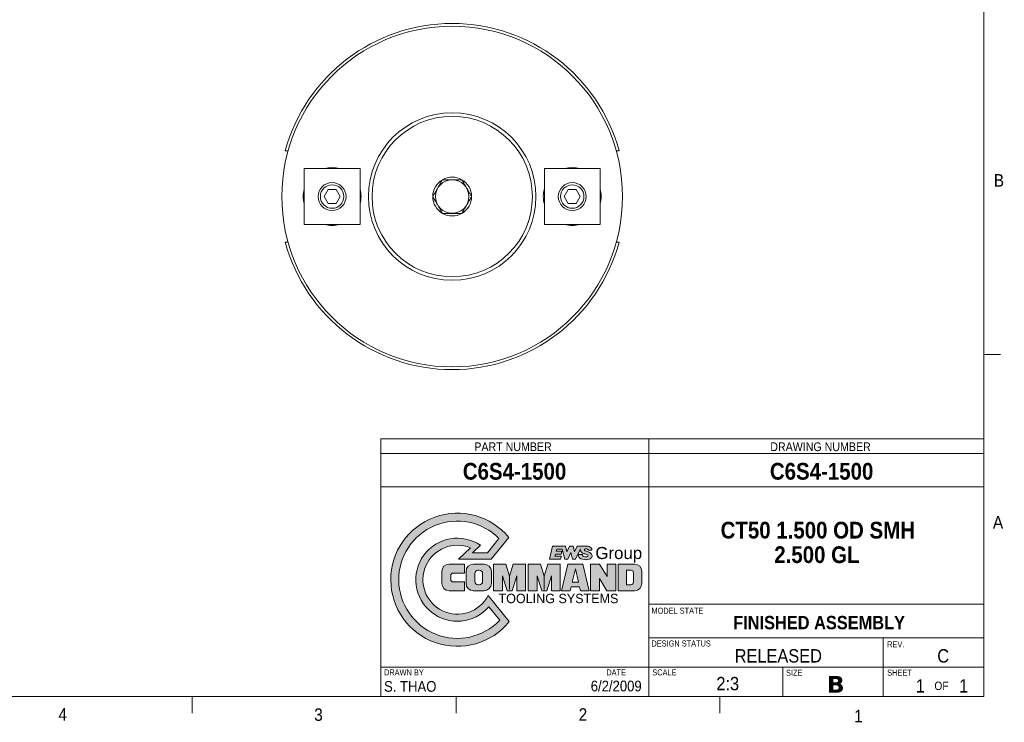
# Model space of a CAD drawing. Header units: inches. Extents: x 0.5 to 16.5, y 0.2 to 10.8.
# Tile 2 of 7: x 9.2 to 16.5, y 0.2 to 5.4. Entities that reach past the tile are written whole.
import ezdxf

# ---------------------------------------------------------------- set-up
doc = ezdxf.new("R2010")
doc.units = ezdxf.units.IN
doc.header["$MEASUREMENT"] = 0
doc.linetypes.add('CENTERX2', pattern=[0.7999999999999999, 0.5, -0.1, 0.1, -0.1])
doc.layers.add('FORMAT', color=7, linetype='Continuous')
doc.styles.add('SLDTEXTSTYLE0', font='VERDANAB.TTF')
doc.styles.add('SLDTEXTSTYLE1', font='GOTHIC.TTF', dxfattribs={"width": 0.913})
doc.styles.add('SLDTEXTSTYLE2', font='GOTHICB.TTF', dxfattribs={"width": 0.913})
doc.styles.add('SLDTEXTSTYLE3', font='MICROSS.TTF')
doc.styles.add('SLDTEXTSTYLE4', font='Brock')

# ---------------------------------------------------------------- blocks, each defined once
blk = doc.blocks.new('Block1')
at = {"linetype": 'Continuous'}
h = blk.add_hatch(color=7, dxfattribs=at)
edge = h.paths.add_edge_path(flags=0)
edge.add_arc((26.7, 22.6), 10.3, 67.67532192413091, 333.0646376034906, ccw=False)
edge.add_line((30.61250263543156, 32.12797581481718), (27.00079075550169, 28.76000000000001))
edge.add_line((27.00079075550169, 28.76000000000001), (36.83530790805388, 28.76000000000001))
edge.add_line((36.83530790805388, 28.76000000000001), (42.06039688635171, 35.21244752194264))
edge.add_arc((26.7, 22.6), 19.875, 39.38947500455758, 321.1997630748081)
edge.add_line((42.18929055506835, 10.14618519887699), (35.88263665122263, 17.93425417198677))
edge = h.paths.add_edge_path(flags=0)
edge.add_line((31.23771008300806, 30.66000000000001), (33.62496356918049, 32.88614989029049))
edge.add_arc((26.7, 22.6), 12.4, 56.05030493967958, 319.2194804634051)
edge.add_line((36.08949295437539, 14.50077645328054), (39.33545535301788, 10.49234671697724))
edge.add_arc((26.7, 22.6), 17.5, 44.76702876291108, 316.22200673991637, ccw=False)
edge.add_line((39.12458184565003, 34.92395090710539), (35.67170248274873, 30.66))
edge.add_line((35.67170248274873, 30.66), (31.23771008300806, 30.66000000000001))
h = blk.add_hatch(color=7, dxfattribs=at)
edge = h.paths.add_edge_path(flags=0)
edge.add_line((22.04999999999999, 25.05000000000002), (22.04999999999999, 21.50000000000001))
edge.add_arc((24.24999999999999, 21.50000000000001), 2.199999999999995, 179.9999999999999, 269.9999999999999)
edge.add_line((24.24999999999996, 19.30000000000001), (28.77999999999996, 19.30000000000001))
edge.add_line((28.77999999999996, 19.30000000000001), (28.77999999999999, 21.95000000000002))
edge.add_line((28.77999999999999, 21.95000000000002), (25.39999999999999, 21.95000000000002))
edge.add_arc((25.39999999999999, 22.65000000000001), 0.699999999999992, 179.9999999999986, 270, ccw=False)
edge.add_line((24.69999999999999, 22.65000000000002), (24.69999999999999, 23.90000000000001))
edge.add_arc((25.39999999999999, 23.90000000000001), 0.700000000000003, 89.9999999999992, 180, ccw=False)
edge.add_line((25.39999999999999, 24.60000000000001), (28.78, 24.6))
edge.add_line((28.78, 24.6), (28.77999999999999, 27.25000000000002))
edge.add_line((28.77999999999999, 27.25000000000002), (24.24999999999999, 27.25000000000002))
edge.add_arc((24.24999999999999, 25.05), 2.200000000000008, 90, 179.9999999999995)
h = blk.add_hatch(color=7, dxfattribs=at)
edge = h.paths.add_edge_path(flags=0)
edge.add_arc((34.67999999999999, 25.05), 2.200000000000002, 5.598e-13, 90.00000000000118)
edge.add_line((34.67999999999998, 27.24999999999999), (31.48000000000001, 27.24999999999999))
edge.add_arc((31.48, 25.05), 2.200000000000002, 89.99999999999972, 180.0000000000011)
edge.add_line((29.27999999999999, 25.04999999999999), (29.27999999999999, 21.50000000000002))
edge.add_arc((31.48, 21.50000000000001), 2.200000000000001, 179.9999999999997, 270.0000000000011)
edge.add_line((31.48000000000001, 19.3), (34.67999999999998, 19.3))
edge.add_arc((34.67999999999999, 21.50000000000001), 2.200000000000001, 270.0000000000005, 360.000000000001)
edge.add_line((36.88, 21.50000000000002), (36.88, 25.04999999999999))
edge = h.paths.add_edge_path(flags=0)
edge.add_line((32.92999999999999, 25.45000000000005), (33.22999999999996, 25.45000000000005))
edge.add_arc((33.23, 24.45000000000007), 0.9999999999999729, -1.8189894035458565e-12, 90.00000000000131, ccw=False)
edge.add_line((34.22999999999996, 24.45000000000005), (34.22999999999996, 22.10000000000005))
edge.add_arc((33.23, 22.10000000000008), 0.9999999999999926, 269.99999999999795, 359.9999999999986, ccw=False)
edge.add_line((33.22999999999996, 21.10000000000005), (32.92999999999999, 21.10000000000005))
edge.add_arc((32.92999999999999, 22.10000000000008), 1.00000000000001, 180.0000000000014, 270, ccw=False)
edge.add_line((31.92999999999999, 22.10000000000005), (31.92999999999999, 24.45000000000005))
edge.add_arc((32.92999999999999, 24.45000000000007), 0.9999999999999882, 89.9999999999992, 180.000000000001, ccw=False)
for points in [[(42.27999999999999, 23.69999999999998), (41.16068929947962, 27.24999999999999), (37.47999999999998, 27.24999999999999), (37.47999999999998, 19.30000000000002), (40.13, 19.30000000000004), (40.12999999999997, 23.8000000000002), (41.5488445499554, 19.30000000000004), (43.0111554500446, 19.30000000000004), (44.42999999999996, 23.80000000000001), (44.42999999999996, 19.30000000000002), (47.07999999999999, 19.30000000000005), (47.07999999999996, 27.24999999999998), (43.39931070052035, 27.24999999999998)], [(52.62999999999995, 23.70000000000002), (51.51068929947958, 27.25000000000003), (47.82999999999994, 27.25000000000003), (47.82999999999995, 19.30000000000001), (50.48000000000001, 19.30000000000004), (50.48000000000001, 23.80000000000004), (51.89884454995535, 19.30000000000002), (53.36115545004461, 19.30000000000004), (54.77999999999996, 23.80000000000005), (54.77999999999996, 19.30000000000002), (57.43000000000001, 19.30000000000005), (57.42999999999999, 27.25000000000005), (53.74931070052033, 27.25000000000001)], [(66.42999999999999, 19.30000000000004), (69.08, 19.30000000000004), (69.07999999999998, 22.95000000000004), (71.36077313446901, 19.30000000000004), (74.03, 19.30000000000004), (74.03, 27.25000000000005), (71.38, 27.25000000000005), (71.38000000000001, 23.60000000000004), (69.09922686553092, 27.25000000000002), (66.42999999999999, 27.25000000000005)]]:
    blk.add_hatch(color=7, dxfattribs=at).paths.add_polyline_path(points, flags=0)
h = blk.add_hatch(color=7, dxfattribs=at)
h.paths.add_polyline_path([(57.82999999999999, 19.30000000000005), (60.39837196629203, 19.30000000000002), (60.68093445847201, 20.50000000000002), (63.17906554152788, 20.50000000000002), (63.46162803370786, 19.30000000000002), (66.03, 19.30000000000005), (64.15802348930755, 27.25000000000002), (59.70197651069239, 27.25000000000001)], flags=0)
h.paths.add_polyline_path([(62.84940930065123, 21.90000000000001), (61.01059069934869, 21.90000000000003), (61.92999999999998, 25.80459169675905)], flags=0)
h = blk.add_hatch(color=7, dxfattribs=at)
edge = h.paths.add_edge_path(flags=0)
edge.add_line((74.68, 19.30000000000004), (79.57999999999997, 19.30000000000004))
edge.add_arc((79.57999999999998, 21.50000000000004), 2.200000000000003, 270.0000000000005, 360.000000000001)
edge.add_line((81.78, 21.50000000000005), (81.78, 25.05000000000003))
edge.add_arc((79.57999999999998, 25.05000000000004), 2.200000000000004, 5.598e-13, 90.00000000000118)
edge.add_line((79.57999999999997, 27.25000000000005), (74.67999999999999, 27.25000000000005))
edge.add_line((74.67999999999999, 27.25000000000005), (74.68, 19.30000000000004))
edge = h.paths.add_edge_path(flags=0)
edge.add_arc((78.47999999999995, 21.90000000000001), 0.8000000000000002, 269.9999999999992, 359.99999999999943, ccw=False)
edge.add_line((78.47999999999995, 21.1), (77.18, 21.10000000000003))
edge.add_line((77.18, 21.10000000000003), (77.18, 25.45000000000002))
edge.add_line((77.18, 25.45000000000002), (78.47999999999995, 25.44999999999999))
edge.add_arc((78.47999999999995, 24.65), 0.7999999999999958, -6.252776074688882e-13, 89.9999999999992, ccw=False)
edge.add_line((79.27999999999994, 24.65), (79.27999999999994, 21.90000000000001))
at = {"color": 7, "linetype": 'Continuous', "lineweight": 0}
for p, q in [((31.237710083, 30.66), (33.6249635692, 32.8861498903)), ((39.1245818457, 34.9239509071), (35.6717024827, 30.66)), ((42.0603968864, 35.2124475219), (36.8353079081, 28.76)), ((27.0007907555, 28.76), (30.6125026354, 32.1279758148)), ((35.6717024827, 30.66), (31.237710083, 30.66)), ((28.78, 27.25), (24.25, 27.25)), ((36.8353079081, 28.76), (27.0007907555, 28.76)), ((28.78, 24.6), (28.78, 27.25)), ((31.48, 27.25), (34.68, 27.25)), ((37.48, 27.25), (37.48, 19.3)), ((41.1606892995, 27.25), (37.48, 27.25)), ((42.28, 23.7), (41.1606892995, 27.25)), ((43.3993107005, 27.25), (42.28, 23.7)), ((47.08, 27.25), (43.3993107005, 27.25)), ((47.08, 19.3), (47.08, 27.25)), ((47.83, 27.25), (47.83, 19.3)), ((51.5106892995, 27.25), (47.83, 27.25)), ((52.63, 23.7), (51.5106892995, 27.25)), ((53.7493107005, 27.25), (52.63, 23.7)), ((57.43, 27.25), (53.7493107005, 27.25)), ((57.43, 19.3), (57.43, 27.25)), ((57.83, 19.3), (59.7019765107, 27.25)), ((59.7019765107, 27.25), (64.1580234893, 27.25)), ((64.1580234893, 27.25), (66.03, 19.3)), ((66.43, 19.3), (66.43, 27.25)), ((66.43, 27.25), (69.0992268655, 27.25)), ((69.0992268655, 27.25), (71.38, 23.6)), ((71.38, 23.6), (71.38, 27.25)), ((71.38, 27.25), (74.03, 27.25)), ((74.03, 27.25), (74.03, 19.3)), ((74.68, 19.3), (74.68, 27.25)), ((74.68, 27.25), (79.58, 27.25)), ((22.05, 25.05), (22.05, 21.5)), ((24.7, 22.65), (24.7, 23.9)), ((25.4, 24.6), (28.78, 24.6)), ((29.28, 21.5), (29.28, 25.05)), ((31.93, 24.45), (31.93, 22.1)), ((32.93, 25.45), (33.23, 25.45)), ((34.23, 24.45), (34.23, 22.1)), ((36.88, 21.5), (36.88, 25.05)), ((40.13, 19.3), (40.13, 23.8)), ((40.13, 23.8), (41.54884455, 19.3)), ((43.01115545, 19.3), (44.43, 23.8)), ((44.43, 23.8), (44.43, 19.3)), ((50.48, 19.3), (50.48, 23.8)), ((50.48, 23.8), (51.89884455, 19.3)), ((53.36115545, 19.3), (54.78, 23.8)), ((54.78, 23.8), (54.78, 19.3)), ((61.93, 25.8045916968), (61.0105906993, 21.9)), ((62.8494093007, 21.9), (61.93, 25.8045916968)), ((77.18, 25.45), (78.48, 25.45)), ((77.18, 25.45), (77.18, 21.1)), ((79.28, 24.65), (79.28, 21.9)), ((81.78, 21.5), (81.78, 25.05)), ((28.78, 21.95), (25.4, 21.95)), ((28.78, 19.3), (28.78, 21.95)), ((32.93, 21.1), (33.23, 21.1)), ((61.0105906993, 21.9), (62.8494093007, 21.9)), ((71.3607731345, 19.3), (69.08, 22.95)), ((69.08, 22.95), (69.08, 19.3)), ((77.18, 21.1), (78.48, 21.1)), ((24.25, 19.3), (28.78, 19.3)), ((31.48, 19.3), (34.68, 19.3)), ((42.1892905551, 10.1461851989), (35.8826366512, 17.934254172)), ((37.48, 19.3), (40.13, 19.3)), ((41.54884455, 19.3), (43.01115545, 19.3)), ((44.43, 19.3), (47.08, 19.3)), ((47.83, 19.3), (50.48, 19.3)), ((51.89884455, 19.3), (53.36115545, 19.3)), ((54.78, 19.3), (57.43, 19.3)), ((60.3983719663, 19.3), (57.83, 19.3)), ((60.6809344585, 20.5), (60.3983719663, 19.3)), ((63.1790655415, 20.5), (60.6809344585, 20.5)), ((63.4616280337, 19.3), (63.1790655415, 20.5)), ((66.03, 19.3), (63.4616280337, 19.3)), ((69.08, 19.3), (66.43, 19.3)), ((74.03, 19.3), (71.3607731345, 19.3)), ((74.68, 19.3), (79.58, 19.3)), ((39.335455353, 10.492346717), (36.0894929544, 14.5007764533))]:
    blk.add_line(p, q, dxfattribs=at)
at = {"color": 7, "linetype": 'CENTERX2', "lineweight": 0}
for p, q in [((42.28, 23.7), (42.28, 19.3)), ((52.63, 23.7), (52.63, 19.3))]:
    blk.add_line(p, q, dxfattribs=at)
at = {"color": 7, "linetype": 'Continuous', "lineweight": 0}
for centre, radius, start, end in [((26.7, 22.6), 19.87500000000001, 39.3894750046, 321.1997630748), ((26.7, 22.6), 17.5, 44.7670287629, 316.2220067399), ((26.7, 22.6), 12.4, 56.0503049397, 319.2194804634), ((26.7, 22.6), 10.3, 67.6753219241, 333.0646376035), ((24.25, 25.05), 2.200000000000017, 90, 180), ((31.48, 25.05), 2.200000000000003, 90, 180), ((34.68, 25.05), 2.200000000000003, 0, 90), ((79.58, 25.05), 2.200000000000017, 0, 90), ((25.4, 23.9), 0.7000000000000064, 90, 180), ((32.93, 24.45), 1, 90, 180), ((33.23, 24.45), 0.9999999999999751, 360, 90), ((78.48, 24.65), 0.7999999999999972, 0, 90), ((24.25, 21.5), 2.200000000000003, 180, 270), ((25.4, 22.65), 0.6999999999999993, 180, 270), ((31.48, 21.5), 2.200000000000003, 180, 270), ((32.93, 22.1), 1.000000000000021, 180, 270), ((33.23, 22.1), 1.000000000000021, 270, 360), ((34.68, 21.5), 2.200000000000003, 270, 0), ((78.48, 21.9), 0.8000000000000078, 270, 0), ((79.58, 21.5), 2.200000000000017, 270, 0)]:
    blk.add_arc(centre, radius, start, end, dxfattribs=at)
blk = doc.blocks.new('EWS Block')
at = {"linetype": 'Continuous'}
h = blk.add_hatch(color=7, dxfattribs=at)
edge = h.paths.add_edge_path(flags=0)
edge.add_ellipse((33.79363378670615, 18.10400813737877), major_axis=(0.36737571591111, -0.06874440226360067), ratio=0.6160976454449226, start_angle=33.98607685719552, end_angle=279.4387672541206)
edge.add_arc((33.59297380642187, 16.27313328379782), 1.610674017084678, 48.420994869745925, 83.011930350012, ccw=False)
edge.add_arc((34.25830985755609, 17.02307262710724), 0.6081366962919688, -63.07565942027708, 48.42099486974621, ccw=False)
edge.add_arc((33.84625116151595, 17.83443022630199), 1.518133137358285, 278.5785961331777, 296.92434057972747, ccw=False)
edge.add_arc((33.70348498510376, 18.78081858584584), 2.47522932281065, 247.3246456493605, 278.5785961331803, ccw=False)
edge.add_arc((33.03813235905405, 17.18831816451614), 0.7493232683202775, 173.9518602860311, 247.3246456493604, ccw=False)
edge.add_line((32.29298003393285, 17.26726987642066), (33.06353900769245, 17.26726987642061))
edge.add_arc((33.42170836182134, 17.26547941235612), 0.3581738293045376, 179.7135847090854, 208.5501509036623)
edge.add_ellipse((33.6004736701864, 17.10944305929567), major_axis=(-0.5113526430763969, 0.09443767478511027), ratio=0.5384615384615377, start_angle=12.22179680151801, end_angle=289.8896931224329)
edge.add_arc((33.64028291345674, 18.51796287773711), 1.123624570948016, 231.2193655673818, 265.52471461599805, ccw=False)
edge.add_arc((33.39032772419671, 18.20686605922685), 0.7245521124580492, 169.7108356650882, 231.2193655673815, ccw=False)
edge.add_line((32.67742725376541, 18.33628276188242), (31.78019237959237, 16.42257047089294))
edge.add_line((31.78019237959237, 16.42257047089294), (31.21220182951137, 16.42257047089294))
edge.add_line((31.21220182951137, 16.42257047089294), (30.89611462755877, 17.64469077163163))
edge.add_line((30.89611462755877, 17.64469077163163), (30.32312935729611, 16.42257047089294))
edge.add_line((30.32312935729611, 16.42257047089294), (29.75513880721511, 16.42257047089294))
edge.add_line((29.75513880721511, 16.42257047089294), (29.29495907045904, 18.27257047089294))
edge.add_line((29.29495907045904, 18.27257047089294), (28.25686729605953, 18.27257047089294))
edge.add_line((28.25686729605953, 18.27257047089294), (28.16337705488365, 17.89757047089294))
edge.add_line((28.16337705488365, 17.89757047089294), (29.20374123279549, 17.89757047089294))
edge.add_line((29.20374123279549, 17.89757047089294), (29.06662221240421, 17.34757047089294))
edge.add_line((29.06662221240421, 17.34757047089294), (28.02625803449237, 17.34757047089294))
edge.add_line((28.02625803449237, 17.34757047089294), (27.9327677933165, 16.97257047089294))
edge.add_line((27.9327677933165, 16.97257047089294), (29.13893939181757, 16.97257047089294))
edge.add_line((29.13893939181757, 16.97257047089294), (29.00182037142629, 16.42257047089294))
edge.add_line((29.00182037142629, 16.42257047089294), (26.90340454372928, 16.42257047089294))
edge.add_line((26.90340454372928, 16.42257047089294), (27.50174208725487, 18.82257047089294))
edge.add_line((27.50174208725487, 18.82257047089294), (29.90823972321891, 18.82257047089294))
edge.add_line((29.90823972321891, 18.82257047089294), (30.18262341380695, 17.76169272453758))
edge.add_line((30.18262341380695, 17.76169272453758), (30.63570705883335, 18.82257047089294))
edge.add_line((30.63570705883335, 18.82257047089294), (31.30868559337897, 18.82257047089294))
edge.add_line((31.30868559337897, 18.82257047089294), (31.58306928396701, 17.76169272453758))
edge.add_line((31.58306928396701, 17.76169272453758), (32.08045675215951, 18.82257047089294))
edge.add_line((32.08045675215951, 18.82257047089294), (33.95111482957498, 18.82257047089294))
edge.add_arc((33.95111482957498, 17.80615371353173), 1.016416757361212, 45.102261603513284, 89.9999999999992, ccw=False)
edge.add_arc((34.30672189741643, 18.16303242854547), 0.5126124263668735, -10.025484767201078, 45.102261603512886, ccw=False)
edge.add_line((34.81150694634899, 18.07379368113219), (34.13476638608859, 18.07379368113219))
edge.add_arc((33.95986873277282, 18.09011077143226), 0.1756571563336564, 354.6700140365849, 410.0199638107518)
at = {"color": 7, "linetype": 'Continuous', "lineweight": 0}
for p, q in [((27.5017420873, 18.8225704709), (26.9034045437, 16.4225704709)), ((27.5017420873, 18.8225704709), (29.9082397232, 18.8225704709)), ((29.9082397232, 18.8225704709), (30.1826234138, 17.7616927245)), ((30.1826234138, 17.7616927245), (30.6357070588, 18.8225704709)), ((30.6357070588, 18.8225704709), (31.3086855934, 18.8225704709)), ((31.3086855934, 18.8225704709), (31.583069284, 17.7616927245)), ((31.583069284, 17.7616927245), (32.0804567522, 18.8225704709)), ((32.0804567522, 18.8225704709), (33.9511148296, 18.8225704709)), ((27.9327677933, 16.9725704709), (28.0262580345, 17.3475704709)), ((29.1389393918, 16.9725704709), (27.9327677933, 16.9725704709)), ((28.0262580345, 17.3475704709), (29.0666222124, 17.3475704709)), ((28.1633770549, 17.8975704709), (28.2568672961, 18.2725704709)), ((29.2037412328, 17.8975704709), (28.1633770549, 17.8975704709)), ((28.2568672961, 18.2725704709), (29.2949590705, 18.2725704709)), ((29.0018203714, 16.4225704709), (29.1389393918, 16.9725704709)), ((29.0666222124, 17.3475704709), (29.2037412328, 17.8975704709)), ((29.2949590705, 18.2725704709), (29.7551388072, 16.4225704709)), ((30.3231293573, 16.4225704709), (30.8961146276, 17.6446907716)), ((30.8961146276, 17.6446907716), (31.2122018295, 16.4225704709)), ((31.7801923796, 16.4225704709), (32.6774272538, 18.3362827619)), ((33.0635390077, 17.2672698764), (32.2929800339, 17.2672698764)), ((34.1347663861, 18.0737936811), (34.8115069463, 18.0737936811)), ((26.9034045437, 16.4225704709), (29.0018203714, 16.4225704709)), ((29.7551388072, 16.4225704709), (30.3231293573, 16.4225704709)), ((31.2122018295, 16.4225704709), (31.7801923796, 16.4225704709))]:
    blk.add_line(p, q, dxfattribs=at)
for centre, radius, start, end in [((33.9511148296, 17.8061537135), 1.016416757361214, 45.1022616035, 90), ((34.3067218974, 18.1630324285), 0.5126124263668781, 349.9745152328, 45.1022616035), ((33.0381323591, 17.1883181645), 0.7493232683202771, 173.951860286, 247.3246456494), ((33.3903277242, 18.2068660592), 0.7245521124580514, 169.7108356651, 231.2193655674), ((33.6402829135, 18.5179628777), 1.123624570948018, 231.2193655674, 265.524714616), ((33.4217083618, 17.2654794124), 0.3581738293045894, 179.7135847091, 208.5501509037), ((33.5929738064, 16.2731332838), 1.610674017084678, 48.4209948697, 83.01193035), ((33.9598687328, 18.0901107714), 0.1756571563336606, 354.6700140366, 50.0199638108), ((34.2583098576, 17.0230726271), 0.6081366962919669, 296.9243405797, 48.4209948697), ((33.7034849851, 18.7808185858), 2.47522932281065, 247.3246456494, 278.5785961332), ((33.8462511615, 17.8344302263), 1.518133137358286, 278.5785961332, 296.9243405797)]:
    blk.add_arc(centre, radius, start, end, dxfattribs=at)
for centre, major_axis, ratio, start_param, end_param in [((33.6004736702, 17.1094430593), (-0.5113526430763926, 0.09443767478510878), 0.5384615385, 0.3824600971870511, 4.904789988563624), ((33.7936337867, 18.1040081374), (0.3673757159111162, -0.06874440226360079), 0.6160976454, 0.8303647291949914, 4.814455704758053)]:
    blk.add_ellipse(centre, major_axis=major_axis, ratio=ratio, start_param=start_param, end_param=end_param, dxfattribs=at)

msp = doc.modelspace()

# ---------------------------------------------------------------- linework, layer by layer
at = {"color": 7, "linetype": 'Continuous', "lineweight": 0}
for p, q in [((16.375, 0.4), (16.375, 10.6)), ((16.3762516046, 2.95), (16.5012516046, 2.95)), ((11.875, 2.321875), (11.875, 0.4)), ((11.875, 2.321875), (16.375, 2.321875)), ((13.875, 2.321875), (13.875, 0.4)), ((11.875, 2.2125), (16.375, 2.2125)), ((11.875, 1.9625), (16.375, 1.9625)), ((13.875, 1.0875), (16.375, 1.0875)), ((13.875, 0.8375), (16.375, 0.8375)), ((15.625, 0.8375), (15.625, 0.4)), ((11.875, 0.61875), (16.375, 0.61875)), ((14.875, 0.61875), (14.875, 0.4)), ((16.375, 0.4), (0.625, 0.4)), ((10.46875, 0.4), (10.46875, 0.275)), ((12.4375, 0.4), (12.4375, 0.275)), ((14.40625, 0.4), (14.40625, 0.275))]:
    msp.add_line(p, q, dxfattribs=at)
at = {"color": 7, "linetype": 'Continuous', "lineweight": 15}
for p, q in [((11.1837251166, 4.4695854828), (11.1830332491, 4.4695854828)), ((13.633085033, 4.4695854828), (13.6337769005, 4.4695854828)), ((11.3040717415, 4.3379188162), (11.3040717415, 3.9212521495)), ((11.7207384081, 4.3379188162), (11.3040717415, 4.3379188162)), ((11.7207384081, 3.9212521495), (11.7207384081, 4.3379188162)), ((13.5127384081, 4.3379188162), (13.0960717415, 4.3379188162)), ((13.0960717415, 4.3379188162), (13.0960717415, 3.9212521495)), ((13.5127384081, 3.9212521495), (13.5127384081, 4.3379188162)), ((11.4823443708, 4.1816521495), (11.4522836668, 4.1295854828)), ((11.4823443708, 4.0775188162), (11.4522836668, 4.1295854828)), ((11.4823443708, 4.1816521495), (11.5424657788, 4.1816521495)), ((11.5424657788, 4.1816521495), (11.5725264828, 4.1295854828)), ((11.5424657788, 4.0775188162), (11.5725264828, 4.1295854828)), ((13.2743443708, 4.1816521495), (13.2442836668, 4.1295854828)), ((13.2743443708, 4.0775188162), (13.2442836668, 4.1295854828)), ((13.3344657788, 4.1816521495), (13.2743443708, 4.1816521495)), ((13.3344657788, 4.1816521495), (13.3645264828, 4.1295854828)), ((13.3344657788, 4.0775188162), (13.3645264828, 4.1295854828)), ((11.4823443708, 4.0775188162), (11.5424657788, 4.0775188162)), ((13.3344657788, 4.0775188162), (13.2743443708, 4.0775188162)), ((11.3040717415, 3.9212521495), (11.7207384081, 3.9212521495)), ((13.0960717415, 3.9212521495), (13.5127384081, 3.9212521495)), ((11.1830332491, 3.7895854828), (11.1837251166, 3.7895854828)), ((13.6337769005, 3.7895854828), (13.633085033, 3.7895854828))]:
    msp.add_line(p, q, dxfattribs=at)
for centre, radius in [((12.4084050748, 4.1295854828), 1.271000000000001), ((12.4084050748, 4.1295854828), 0.6250000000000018), ((12.4084050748, 4.1295854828), 0.5983333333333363), ((11.5124050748, 4.1295854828), 0.1041666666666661), ((11.5124050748, 4.1295854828), 0.0876333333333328), ((12.4084050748, 4.1295854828), 0.125), ((13.3044050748, 4.1295854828), 0.1041666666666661), ((13.3044050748, 4.1295854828), 0.0876333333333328)]:
    msp.add_circle(centre, radius, dxfattribs=at)
for centre, radius, start, end in [((12.4084050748, 4.1295854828), 1.291666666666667, 15.2615565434, 164.7384434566), ((11.5124050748, 4.1295854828), 0.2159313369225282, 74.7555661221, 105.2444338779), ((13.3044050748, 4.1295854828), 0.2159313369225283, 74.7555661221, 105.2444338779), ((12.4084050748, 4.1295854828), 0.1451073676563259, 60, 120), ((12.4084050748, 4.1295854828), 0.1451073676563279, 120, 180), ((12.4084050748, 4.1295854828), 0.1451073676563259, 0, 60), ((11.5124050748, 4.1295854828), 0.2159313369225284, 164.7555661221, 180), ((11.5124050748, 4.1295854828), 0.2159313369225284, 180, 195.2444338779), ((11.5124050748, 4.1295854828), 0.2159313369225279, 344.7555661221, 15.2444338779), ((12.4084050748, 4.1295854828), 0.1451073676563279, 180, 240), ((12.4084050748, 4.1295854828), 0.145107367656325, 300, 0), ((13.3044050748, 4.1295854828), 0.2159313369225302, 164.7555661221, 195.2444338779), ((13.3044050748, 4.1295854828), 0.2159313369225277, 0, 15.2444338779), ((13.3044050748, 4.1295854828), 0.2159313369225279, 344.7555661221, 0), ((12.4084050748, 4.1295854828), 0.1451073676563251, 240, 300), ((11.5124050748, 4.1295854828), 0.2159313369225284, 254.7555661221, 285.2444338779), ((13.3044050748, 4.1295854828), 0.2159313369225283, 254.7555661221, 285.2444338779), ((12.4084050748, 4.1295854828), 1.291666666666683, 195.2615565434, 344.7384434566)]:
    msp.add_arc(centre, radius, start, end, dxfattribs=at)
for points, knots in [([(11.18303324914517, 4.469585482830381), (11.18215836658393, 4.469585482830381), (11.18009178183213, 4.469585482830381), (11.17685341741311, 4.469585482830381), (11.17349043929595, 4.469585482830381), (11.17038291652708, 4.469585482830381), (11.16741382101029, 4.469585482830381), (11.16508188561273, 4.469585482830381), (11.16347452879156, 4.469585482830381), (11.16248985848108, 4.469585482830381), (11.16235907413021, 4.469585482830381), (11.16229000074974, 4.469585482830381)], [0, 0, 0, 0, 0.082080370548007, 0.1938843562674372, 0.3089866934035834, 0.4196767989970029, 0.5337666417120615, 0.6782329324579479, 0.7794186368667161, 0.8835005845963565, 0.9999999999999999, 0.9999999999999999, 0.9999999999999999, 0.9999999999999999]), ([(13.63377690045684, 4.469585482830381), (13.63552576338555, 4.469585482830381), (13.63846821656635, 4.469585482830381), (13.64242352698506, 4.469585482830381), (13.64558729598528, 4.469585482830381), (13.64841523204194, 4.469585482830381), (13.65074991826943, 4.469585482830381), (13.65257063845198, 4.469585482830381), (13.65413204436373, 4.469585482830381), (13.6543730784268, 4.469585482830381), (13.65452014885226, 4.469585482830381)], [0, 0, 0, 0, 0.1637618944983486, 0.2755285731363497, 0.3906473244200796, 0.5003838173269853, 0.6135205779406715, 0.7195561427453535, 0.828883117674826, 1, 1, 1, 1]), ([(12.33585139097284, 4.255252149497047), (12.33339506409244, 4.2509976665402), (12.32846882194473, 4.242465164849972), (12.32070254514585, 4.229013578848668), (12.3139572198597, 4.217330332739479), (12.3083819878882, 4.207673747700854), (12.30362723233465, 4.199438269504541), (12.29831707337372, 4.190240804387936), (12.29244291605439, 4.180066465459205), (12.28655007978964, 4.169859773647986), (12.2811382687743, 4.160486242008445), (12.27625178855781, 4.152022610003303), (12.27038512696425, 4.141861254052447), (12.26613763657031, 4.134504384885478), (12.26329770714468, 4.129585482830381)], [0, 0, 0, 0, 0.1077444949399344, 0.2160850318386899, 0.3271862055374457, 0.383517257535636, 0.4398441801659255, 0.516333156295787, 0.5934754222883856, 0.672552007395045, 0.7522139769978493, 0.8138837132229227, 0.8755601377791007, 1, 1, 1, 1]), ([(12.48095875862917, 4.255252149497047), (12.47678948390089, 4.255252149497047), (12.46843530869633, 4.255252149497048), (12.45593194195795, 4.255252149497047), (12.44359350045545, 4.255252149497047), (12.43134873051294, 4.255252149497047), (12.41876885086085, 4.255252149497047), (12.40590059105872, 4.255252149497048), (12.39300440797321, 4.255252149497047), (12.3800622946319, 4.255252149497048), (12.36723407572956, 4.255252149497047), (12.35556627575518, 4.255252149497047), (12.34511243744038, 4.255252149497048), (12.33893850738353, 4.255252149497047), (12.33585139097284, 4.255252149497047)], [0, 0, 0, 0, 0.0915672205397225, 0.1834776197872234, 0.2653769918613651, 0.3472530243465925, 0.4316978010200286, 0.5161293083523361, 0.6016321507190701, 0.6871544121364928, 0.7756316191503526, 0.8641392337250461, 0.9320662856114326, 0.9999999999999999, 0.9999999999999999, 0.9999999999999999, 0.9999999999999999]), ([(12.55351244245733, 4.129585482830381), (12.55104888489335, 4.133852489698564), (12.54612289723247, 4.142384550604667), (12.53922162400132, 4.154337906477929), (12.53296373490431, 4.165176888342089), (12.52741730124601, 4.174783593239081), (12.52174026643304, 4.184616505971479), (12.51596994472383, 4.194610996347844), (12.51008857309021, 4.204797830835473), (12.50420445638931, 4.214989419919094), (12.49879242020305, 4.224363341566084), (12.49391285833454, 4.232814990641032), (12.48804616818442, 4.242976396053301), (12.48379868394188, 4.250333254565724), (12.48095875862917, 4.255252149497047)], [0, 0, 0, 0, 0.1080668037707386, 0.2160841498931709, 0.2906601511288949, 0.365327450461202, 0.4398510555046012, 0.5166639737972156, 0.5934792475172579, 0.6728375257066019, 0.752215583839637, 0.8138849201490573, 0.87556094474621, 1, 1, 1, 1]), ([(12.26329770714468, 4.129585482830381), (12.26576126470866, 4.125318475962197), (12.27068725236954, 4.116786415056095), (12.27758852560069, 4.104833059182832), (12.2838464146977, 4.093994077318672), (12.289392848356, 4.084387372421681), (12.29506988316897, 4.074554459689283), (12.30084020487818, 4.064559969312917), (12.3067215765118, 4.054373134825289), (12.3126056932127, 4.044181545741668), (12.31801772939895, 4.034807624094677), (12.32289729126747, 4.02635597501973), (12.32876398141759, 4.016194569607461), (12.33301146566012, 4.008837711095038), (12.33585139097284, 4.003918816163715)], [0, 0, 0, 0, 0.1080668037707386, 0.2160841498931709, 0.2906601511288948, 0.3653274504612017, 0.4398510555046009, 0.5166639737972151, 0.5934792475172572, 0.6728375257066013, 0.7522155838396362, 0.8138849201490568, 0.8755609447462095, 1, 1, 1, 1]), ([(12.48095875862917, 4.003918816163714), (12.48342231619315, 4.008185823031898), (12.48834830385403, 4.016717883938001), (12.49524957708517, 4.028671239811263), (12.50150746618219, 4.039510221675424), (12.50705389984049, 4.049116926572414), (12.51273093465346, 4.058949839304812), (12.51850125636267, 4.068944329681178), (12.52438262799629, 4.079131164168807), (12.53026674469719, 4.089322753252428), (12.53567878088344, 4.098696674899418), (12.54055834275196, 4.107148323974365), (12.54642503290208, 4.117309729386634), (12.55067251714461, 4.124666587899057), (12.55351244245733, 4.129585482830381)], [0, 0, 0, 0, 0.1080668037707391, 0.2160841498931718, 0.290660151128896, 0.3653274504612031, 0.4398510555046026, 0.5166639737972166, 0.5934792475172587, 0.6728375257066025, 0.752215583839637, 0.8138849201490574, 0.8755609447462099, 1, 1, 1, 1]), ([(12.33585139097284, 4.003918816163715), (12.3389354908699, 4.003918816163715), (12.3451094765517, 4.003918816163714), (12.35543285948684, 4.003918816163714), (12.36683276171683, 4.003918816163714), (12.37950941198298, 4.003918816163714), (12.39258138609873, 4.003918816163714), (12.40562367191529, 4.003918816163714), (12.41835988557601, 4.003918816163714), (12.43081101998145, 4.003918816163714), (12.44320152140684, 4.003918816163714), (12.4557873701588, 4.003918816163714), (12.4684181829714, 4.003918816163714), (12.47677261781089, 4.003918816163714), (12.48095875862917, 4.003918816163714)], [0, 0, 0, 0, 0.0678667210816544, 0.1358607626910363, 0.2215727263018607, 0.3072580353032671, 0.3955746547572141, 0.4838687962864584, 0.5656089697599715, 0.6473604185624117, 0.7319280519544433, 0.8165222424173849, 0.908065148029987, 0.9999999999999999, 0.9999999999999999, 0.9999999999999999, 0.9999999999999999]), ([(11.16229000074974, 3.78958548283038), (11.16229002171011, 3.78958548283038), (11.16229115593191, 3.789585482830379), (11.16248292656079, 3.789585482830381), (11.16334808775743, 3.78958548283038), (11.16481698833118, 3.78958548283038), (11.16685320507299, 3.78958548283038), (11.16927452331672, 3.78958548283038), (11.1720891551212, 3.78958548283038), (11.17519072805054, 3.78958548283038), (11.17855608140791, 3.78958548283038), (11.18120910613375, 3.78958548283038), (11.18271463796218, 3.78958548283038), (11.18303324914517, 3.78958548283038)], [0, 0, 0, 0, 0.0018948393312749, 0.1025348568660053, 0.206101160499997, 0.3217147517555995, 0.427359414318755, 0.5361456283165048, 0.6417637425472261, 0.7502959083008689, 0.8587023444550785, 0.9700976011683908, 1, 1, 1, 1]), ([(13.65452014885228, 3.78958548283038), (13.65450515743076, 3.78958548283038), (13.65446179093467, 3.78958548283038), (13.65397555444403, 3.78958548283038), (13.65289628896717, 3.78958548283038), (13.65129790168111, 3.78958548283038), (13.64924900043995, 3.78958548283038), (13.64676368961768, 3.78958548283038), (13.6439154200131, 3.78958548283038), (13.64074251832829, 3.78958548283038), (13.63733154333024, 3.78958548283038), (13.6349673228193, 3.78958548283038), (13.63377690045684, 3.78958548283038)], [0, 0, 0, 0, 0.0530486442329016, 0.1534566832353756, 0.2567517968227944, 0.3577148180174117, 0.4614710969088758, 0.5649794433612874, 0.671297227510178, 0.778394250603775, 0.8884180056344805, 0.9999999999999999, 0.9999999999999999, 0.9999999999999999, 0.9999999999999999])]:
    msp.add_open_spline(points, degree=3, knots=knots, dxfattribs=at)

# ---------------------------------------------------------------- block references
at = {"color": 7, "linetype": 'Continuous'}
for name, p, xscale, yscale, zscale in [('Block1', (11.7796089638, 0.7053518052), 0.025, 0.025, 0.025), ('EWS Block', (12.0578196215, 0.7675799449), 0.04, 0.04, 0.04)]:
    msp.add_blockref(name, p, dxfattribs=dict(at, xscale=xscale, yscale=yscale, zscale=zscale))

# ---------------------------------------------------------------- texts
at = {"color": 7, "linetype": 'Continuous', "lineweight": 0}
for s, insert, char_height, attachment_point, style in [('B', (16.4502751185, 4.2969293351), 0.09375, 1, 'SLDTEXTSTYLE1'), ('PART NUMBER', (12.8624577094, 2.2951417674), 0.065, 2, 'SLDTEXTSTYLE1'), ('DRAWING NUMBER', (15.1570568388, 2.2951417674), 0.065, 2, 'SLDTEXTSTYLE1'), ('C6S4-1500', (12.873647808, 2.1420269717), 0.125, 2, 'SLDTEXTSTYLE2'), ('C6S4-1500', (15.1652564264, 2.1420269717), 0.125, 2, 'SLDTEXTSTYLE2'), ('CT50 1.500 OD SMH', (15.1367232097, 1.7028654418), 0.125, 2, 'SLDTEXTSTYLE2'), ('A', (16.4435491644, 1.7459051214), 0.09375, 1, 'SLDTEXTSTYLE1'), ('2.500 GL', (15.1300282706, 1.5198781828), 0.125, 2, 'SLDTEXTSTYLE2'), ('MODEL STATE', (13.8953733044, 1.0617160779), 0.045, 1, 'SLDTEXTSTYLE1'), ('FINISHED ASSEMBLY', (15.1463826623, 1.0004043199), 0.1, 2, 'SLDTEXTSTYLE2'), ('DESIGN STATUS', (13.8953733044, 0.8171273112), 0.045, 1, 'SLDTEXTSTYLE1'), ('REV.', (15.6545321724, 0.8109363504), 0.045, 1, 'SLDTEXTSTYLE1'), ('RELEASED', (14.8420261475, 0.7523723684), 0.1, 2, 'SLDTEXTSTYLE1'), ('C', (16.072464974, 0.7523723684), 0.1, 2, 'SLDTEXTSTYLE1'), ('DRAWN BY', (11.9000133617, 0.6014538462), 0.045, 1, 'SLDTEXTSTYLE1'), ('DATE', (13.5586435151, 0.6014538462), 0.045, 1, 'SLDTEXTSTYLE1'), ('SCALE ', (13.9022158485, 0.6014538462), 0.045, 1, 'SLDTEXTSTYLE1'), ('SIZE', (14.8994423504, 0.5988287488), 0.045, 1, 'SLDTEXTSTYLE1'), ('SHEET', (15.6545321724, 0.5997450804), 0.045, 1, 'SLDTEXTSTYLE1'), ('S. THAO', (11.9000133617, 0.5143459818), 0.08, 1, 'SLDTEXTSTYLE1'), ('6/2/2009', (13.8224437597, 0.5173424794), 0.08, 3, 'SLDTEXTSTYLE1'), ('2:3', (14.4646811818, 0.5454298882), 0.1, 2, 'SLDTEXTSTYLE1'), ('B', (15.2058015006, 0.5522588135), 0.125, 1, 'SLDTEXTSTYLE0'), ('1', (15.9023216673, 0.5284047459), 0.1, 2, 'SLDTEXTSTYLE1'), ('1', (16.224872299, 0.5284047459), 0.1, 2, 'SLDTEXTSTYLE1'), ('OF', (16.0067653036, 0.5100857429), 0.0625, 1, 'SLDTEXTSTYLE1'), ('4', (9.4701249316, 0.3126246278), 0.09375, 1, 'SLDTEXTSTYLE1'), ('3', (11.3787703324, 0.3105200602), 0.09375, 1, 'SLDTEXTSTYLE1'), ('2', (13.352296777, 0.3113400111), 0.09375, 1, 'SLDTEXTSTYLE1'), ('1', (15.4083167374, 0.300272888), 0.09375, 1, 'SLDTEXTSTYLE1')]:
    msp.add_mtext(s, dxfattribs=dict(at, insert=insert, char_height=char_height, attachment_point=attachment_point, style=style))
at = {"layer": 'FORMAT', "attachment_point": 1}
for s, insert, char_height, style in [('Group', (13.476908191, 1.5146996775), 0.09, 'SLDTEXTSTYLE3'), ('TOOLING SYSTEMS', (12.7541069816, 1.16556342), 0.07, 'SLDTEXTSTYLE4')]:
    msp.add_mtext(s, dxfattribs=dict(at, insert=insert, char_height=char_height, style=style))

doc.saveas('drawing.dxf')
